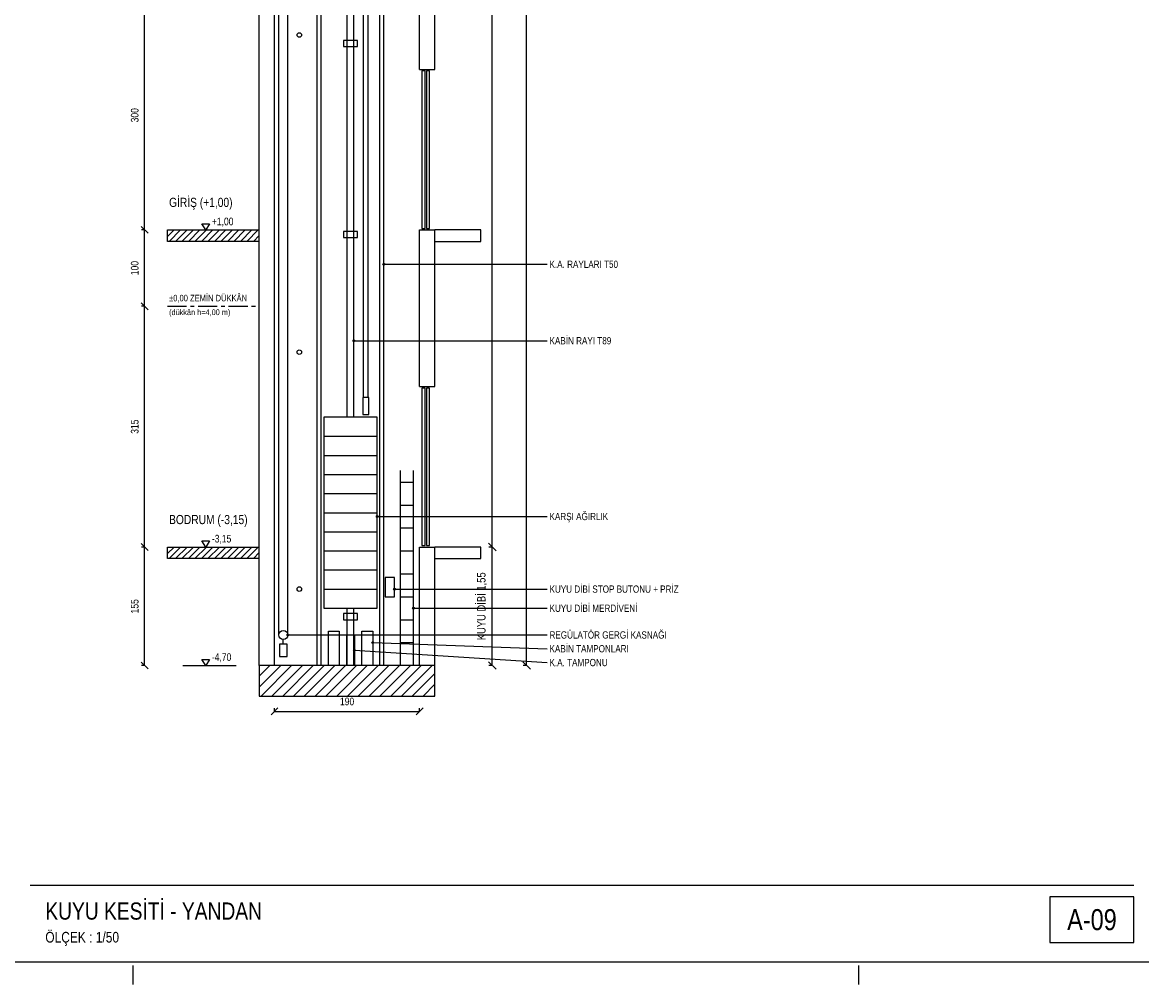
# Model space of a CAD drawing. Header units: centimetres. Extents: x 0 to 14570, y -30 to 2970.
# Tile 18 of 32: x 9455 to 10920, y -30 to 1229. Entities that reach past the tile are written whole.
import ezdxf
from ezdxf.enums import TextEntityAlignment as Align

# ---------------------------------------------------------------- set-up
doc = ezdxf.new("R2010")
doc.units = ezdxf.units.CM
doc.linetypes.add('CENTER', pattern=[40, 25, -5, 5, -5])
for name, color, linetype in [('ASN-ANTET', 4, 'CONTINUOUS'), ('ASN-BASLIK', 5, 'CONTINUOUS'), ('ASN-CERCEVE', 7, 'CONTINUOUS'), ('ASN-DUVAR', 7, 'CONTINUOUS'), ('ASN-EKSEN', 8, 'CENTER'), ('ASN-ELEKTRIK', 3, 'CONTINUOUS'), ('ASN-HALAT', 6, 'CONTINUOUS'), ('ASN-KA', 30, 'CONTINUOUS'), ('ASN-KAPI', 3, 'CONTINUOUS'), ('ASN-KOT', 2, 'CONTINUOUS'), ('ASN-MOTOR', 6, 'CONTINUOUS'), ('ASN-OLCU', 3, 'CONTINUOUS'), ('ASN-RAY', 1, 'CONTINUOUS'), ('ASN-TARAMA', 8, 'CONTINUOUS'), ('ASN-YAZI', 4, 'CONTINUOUS'), ('ASN-YUK', 1, 'CONTINUOUS')]:
    doc.layers.add(name, color=color, linetype=linetype)
doc.styles.get("Standard").update_dxf_attribs({"font": 'arial.ttf', "width": 0.8})

msp = doc.modelspace()

# ---------------------------------------------------------------- linework, layer by layer
at = {"layer": 'ASN-ANTET'}
msp.add_line((9465, 100), (10910, 100), dxfattribs=at)
msp.add_lwpolyline([(10800, 25), (10910, 25), (10910, 85), (10800, 85)], close=True, dxfattribs=at)
at = {"layer": 'ASN-CERCEVE'}
for points in [[(0, 0), (14570, 0), (14570, 2970), (0, 2970)], [(100, 0), (14545, 0), (14545, 2970), (100, 2970)]]:
    msp.add_lwpolyline(points, close=True, dxfattribs=at)
at = {"layer": 'ASN-DUVAR'}
for p, q in [((9765, 387.5), (9765, 2602.5)), ((9785, 387.5), (9785, 2602.5)), ((9975, 1167.5), (9975, 1257.5)), ((9995, 1167.5), (9995, 1257.5)), ((9975, 1167.5), (9995, 1167.5)), ((9975, 752.5), (9975, 957.5)), ((9975, 957.5), (9995, 957.5)), ((9995, 752.5), (9995, 957.5)), ((9975, 752.5), (9995, 752.5)), ((9975, 387.5), (9975, 542.5)), ((9975, 542.5), (9995, 542.5)), ((9995, 387.5), (9995, 542.5))]:
    msp.add_line(p, q, dxfattribs=at)
for points in [[(9765, 942.5), (9645, 942.5), (9645, 957.5), (9765, 957.5)], [(9995, 942.5), (10055, 942.5), (10055, 957.5), (9995, 957.5)], [(9765, 527.5), (9645, 527.5), (9645, 542.5), (9765, 542.5)], [(9995, 527.5), (10055, 527.5), (10055, 542.5), (9995, 542.5)]]:
    msp.add_lwpolyline(points, dxfattribs=at)
msp.add_lwpolyline([(9765, 347.5), (9995, 347.5), (9995, 387.5), (9765, 387.5)], close=True, dxfattribs=at)
at = {"layer": 'ASN-EKSEN'}
for p, q in [((9645, 857.5), (9760, 857.5)), ((9600, -30), (9600, -5)), ((10550, -30), (10550, -5))]:
    msp.add_line(p, q, dxfattribs=at)
at = {"layer": 'ASN-ELEKTRIK'}
msp.add_lwpolyline([(9930, 477.5), (9942, 477.5), (9942, 502.5), (9930, 502.5)], close=True, dxfattribs=at)
at = {"layer": 'ASN-HALAT'}
for p, q in [((9790.5, 427.5), (9790.5, 2547.5)), ((9802.5, 427.5), (9802.5, 2547.5)), ((9901.5, 738.1), (9901.5, 2113.9)), ((9907.5, 738.1), (9907.5, 2113.9))]:
    msp.add_line(p, q, dxfattribs=at)
at = {"layer": 'ASN-KA'}
for p, q in [((9849.5, 687.5), (9919.5, 687.5)), ((9849.5, 662.5), (9919.5, 662.5)), ((9849.5, 637.5), (9919.5, 637.5)), ((9849.5, 612.5), (9919.5, 612.5)), ((9849.5, 587.5), (9919.5, 587.5)), ((9849.5, 562.5), (9919.5, 562.5)), ((9849.5, 537.5), (9919.5, 537.5)), ((9849.5, 512.5), (9919.5, 512.5)), ((9849.5, 487.5), (9919.5, 487.5))]:
    msp.add_line(p, q, dxfattribs=at)
msp.add_lwpolyline([(9849.5, 462.5), (9919.5, 462.5), (9919.5, 712.5), (9849.5, 712.5)], close=True, dxfattribs=at)
at = {"layer": 'ASN-KAPI'}
for p, q in [((9950, 387.5), (9950, 642.5)), ((9967, 387.5), (9967, 642.5)), ((9950, 627.5), (9967, 627.5)), ((9950, 597.5), (9967, 597.5)), ((9950, 567.5), (9967, 567.5)), ((9950, 537.5), (9967, 537.5)), ((9950, 507.5), (9967, 507.5)), ((9950, 477.5), (9967, 477.5)), ((9950, 447.5), (9967, 447.5)), ((9950, 417.5), (9967, 417.5))]:
    msp.add_line(p, q, dxfattribs=at)
for points in [[(9978, 959.5), (9982, 959.5), (9982, 1165.5), (9978, 1165.5)], [(9984, 959.5), (9988, 959.5), (9988, 1165.5), (9984, 1165.5)], [(9978, 544.5), (9982, 544.5), (9982, 750.5), (9978, 750.5)], [(9984, 544.5), (9988, 544.5), (9988, 750.5), (9984, 750.5)]]:
    msp.add_lwpolyline(points, close=True, dxfattribs=at)
at = {"layer": 'ASN-KOT'}
for p, q in [((9665, 957.5), (9735, 957.5)), ((9665, 542.5), (9735, 542.5)), ((9665, 387.5), (9735, 387.5))]:
    msp.add_line(p, q, dxfattribs=at)
for points in [[(9695, 957.5), (9690, 965.5), (9700, 965.5)], [(9695, 542.5), (9690, 550.5), (9700, 550.5)], [(9695, 387.5), (9690, 395.5), (9700, 395.5)]]:
    msp.add_lwpolyline(points, close=True, dxfattribs=at)
at = {"layer": 'ASN-MOTOR'}
msp.add_line((9796.5, 415.5), (9796.5, 421.5), dxfattribs=at)
for points in [[(9900.5, 716.1), (9908.5, 716.1), (9908.5, 738.1), (9900.5, 738.1)], [(9791.5, 399.5), (9801.5, 399.5), (9801.5, 415.5), (9791.5, 415.5)]]:
    msp.add_lwpolyline(points, close=True, dxfattribs=at)
for centre, radius in [((9817.5, 1212.5), 3), ((9817.5, 797.5), 3), ((9817.5, 487.5), 3), ((9796.5, 427.5), 6)]:
    msp.add_circle(centre, radius, dxfattribs=at)
at = {"layer": 'ASN-OLCU'}
for p, q in [((10115, 387.5), (10115, 2602.5)), ((10070, 542.5), (10070, 2157.5)), ((9615, 957.5), (9615, 1257.5)), ((9619.5, 953), (9610.5, 962)), ((9619.5, 953), (9610.5, 962)), ((9615, 957.5), (9611, 957.5)), ((9615, 957.5), (9611, 957.5)), ((9615, 857.5), (9615, 957.5)), ((9619.5, 853), (9610.5, 862)), ((9619.5, 853), (9610.5, 862)), ((9615, 857.5), (9611, 857.5)), ((9615, 857.5), (9611, 857.5)), ((9615, 542.5), (9615, 857.5)), ((9619.5, 538), (9610.5, 547)), ((9619.5, 538), (9610.5, 547)), ((9615, 542.5), (9611, 542.5)), ((9615, 542.5), (9611, 542.5)), ((9615, 387.5), (9615, 542.5)), ((10075, 537.6), (10065, 547.5)), ((10075, 537.6), (10065, 547.5)), ((10070, 542.5), (10065.6, 542.5)), ((10070, 542.5), (10065.6, 542.5)), ((10070, 387.5), (10070, 542.5)), ((9619.5, 383), (9610.5, 392)), ((9615, 387.5), (9611, 387.5)), ((10075, 382.6), (10065, 392.5)), ((10070, 387.5), (10065.6, 387.5)), ((10120, 382.6), (10110, 392.5)), ((10115, 387.5), (10110.6, 387.5)), ((9780.5, 323), (9789.5, 332)), ((9785, 327.5), (9785, 331.5)), ((9785, 327.5), (9975, 327.5)), ((9970.5, 323), (9979.5, 332)), ((9975, 327.5), (9975, 331.5))]:
    msp.add_line(p, q, dxfattribs=at)
at = {"layer": 'ASN-RAY'}
for p, q in [((9841, 387.5), (9841, 2137.5)), ((9846, 387.5), (9846, 2137.5)), ((9880, 712.5), (9880, 2137.5)), ((9889, 712.5), (9889, 2137.5)), ((9923, 387.5), (9923, 2137.5)), ((9928, 387.5), (9928, 2137.5)), ((9880, 387.5), (9880, 462.5)), ((9889, 387.5), (9889, 462.5))]:
    msp.add_line(p, q, dxfattribs=at)
for points in [[(9875.5, 1197.5), (9893.5, 1197.5), (9893.5, 1205.5), (9875.5, 1205.5)], [(9875.5, 947.5), (9893.5, 947.5), (9893.5, 955.5), (9875.5, 955.5)], [(9875.5, 447.5), (9893.5, 447.5), (9893.5, 455.5), (9875.5, 455.5)]]:
    msp.add_lwpolyline(points, close=True, dxfattribs=at)
at = {"layer": 'ASN-TARAMA'}
for p, q in [((9645, 949), (9653.5, 957.5)), ((9647, 942.5), (9662, 957.5)), ((9655.5, 942.5), (9670.5, 957.5)), ((9663.9, 942.5), (9678.9, 957.5)), ((9672.4, 942.5), (9687.4, 957.5)), ((9680.9, 942.5), (9695.9, 957.5)), ((9689.4, 942.5), (9704.4, 957.5)), ((9697.9, 942.5), (9712.9, 957.5)), ((9706.4, 942.5), (9721.4, 957.5)), ((9714.9, 942.5), (9729.9, 957.5)), ((9723.3, 942.5), (9738.3, 957.5)), ((9731.8, 942.5), (9746.8, 957.5)), ((9740.3, 942.5), (9755.3, 957.5)), ((9748.8, 942.5), (9763.8, 957.5)), ((9757.3, 942.5), (9765, 950.2)), ((9645, 534), (9653.5, 542.5)), ((9647, 527.5), (9662, 542.5)), ((9655.5, 527.5), (9670.5, 542.5)), ((9663.9, 527.5), (9678.9, 542.5)), ((9672.4, 527.5), (9687.4, 542.5)), ((9680.9, 527.5), (9695.9, 542.5)), ((9689.4, 527.5), (9704.4, 542.5)), ((9697.9, 527.5), (9712.9, 542.5)), ((9706.4, 527.5), (9721.4, 542.5)), ((9714.9, 527.5), (9729.9, 542.5)), ((9723.3, 527.5), (9738.3, 542.5)), ((9731.8, 527.5), (9746.8, 542.5)), ((9740.3, 527.5), (9755.3, 542.5)), ((9748.8, 527.5), (9763.8, 542.5)), ((9757.3, 527.5), (9765, 535.2)), ((9765, 373.4), (9779.1, 387.5)), ((9765, 359.2), (9793.3, 387.5)), ((9767.4, 347.5), (9807.4, 387.5)), ((9781.6, 347.5), (9821.6, 387.5)), ((9795.7, 347.5), (9835.7, 387.5)), ((9809.9, 347.5), (9849.9, 387.5)), ((9824, 347.5), (9864, 387.5)), ((9838.1, 347.5), (9878.1, 387.5)), ((9852.3, 347.5), (9892.3, 387.5)), ((9866.4, 347.5), (9906.4, 387.5)), ((9880.6, 347.5), (9920.6, 387.5)), ((9894.7, 347.5), (9934.7, 387.5)), ((9908.8, 347.5), (9948.8, 387.5)), ((9923, 347.5), (9963, 387.5)), ((9937.1, 347.5), (9977.1, 387.5)), ((9951.3, 347.5), (9991.3, 387.5)), ((9965.4, 347.5), (9995, 377.1)), ((9979.6, 347.5), (9995, 362.9)), ((9993.7, 347.5), (9995, 348.8))]:
    msp.add_line(p, q, dxfattribs=at)
at = {"layer": 'ASN-YAZI'}
for p, q in [((9928, 912.5), (10142, 912.5)), ((9889, 812.5), (10142, 812.5)), ((9919.5, 582.5), (10142, 582.5)), ((9942, 487.5), (10142, 487.5)), ((9967, 462.5), (10142, 462.5)), ((9802.5, 427.5), (10142, 427.5)), ((9913.5, 417.5), (10142, 409.5)), ((9889.5, 407.5), (10142, 391.4))]:
    msp.add_line(p, q, dxfattribs=at)
for centre in [(9928, 912.5), (9889, 812.5), (9919.5, 582.5), (9942, 487.5), (9967, 462.5), (9802.5, 427.5), (9913.5, 417.5), (9889.5, 407.5)]:
    msp.add_circle(centre, 1.2, dxfattribs=at)
at = {"layer": 'ASN-YUK'}
for points in [[(9855.5, 387.5), (9855.5, 432.5), (9869.5, 432.5), (9869.5, 387.5)], [(9879.5, 387.5), (9879.5, 427.5), (9889.5, 427.5), (9889.5, 387.5)], [(9899.5, 387.5), (9899.5, 432.5), (9913.5, 432.5), (9913.5, 387.5)]]:
    msp.add_lwpolyline(points, dxfattribs=at)

# ---------------------------------------------------------------- texts
at = {"layer": 'ASN-ANTET', "width": 0.8}
msp.add_text('A-09', height=27.5, dxfattribs=at).set_placement((10855, 55), align=Align.MIDDLE_CENTER)
msp.add_text('ÖLÇEK : 1/50', height=14, dxfattribs=at).set_placement((9485, 25))
at = {"layer": 'ASN-BASLIK', "width": 0.8}
for s, height, p in [('GİRİŞ (+1,00)', 12, (9647, 987.5)), ('BODRUM (-3,15)', 12, (9647, 572.5)), ('KUYU KESİTİ - YANDAN', 22.5, (9485, 55))]:
    msp.add_text(s, height=height, dxfattribs=at).set_placement(p)
at = {"layer": 'ASN-KOT', "width": 0.8}
for s, height, p in [('+1,00', 10, (9703, 960.5)), ('%%p0,00 ZEMİN DÜKKÂN', 8.5, (9647, 861.5)), ('-3,15', 10, (9703, 545.5)), ('-4,70', 10, (9703, 390.5))]:
    msp.add_text(s, height=height, dxfattribs=at).set_placement(p, align=Align.BOTTOM_LEFT)
msp.add_text('(dükkân h=4,00 m)', height=7.5, dxfattribs=at).set_placement((9647, 853.5), align=Align.TOP_LEFT)
at = {"layer": 'ASN-OLCU', "width": 0.8}
for s, height, p in [('300', 10, (9610, 1107.5)), ('100', 10, (9610, 907.5)), ('315', 10, (9610, 700)), ('KUYU DİBİ 1,55', 11, (10064.5, 465)), ('155', 10, (9610, 465))]:
    msp.add_text(s, height=height, rotation=90, dxfattribs=at).set_placement(p, align=Align.BOTTOM_CENTER)
msp.add_text('190', height=10, dxfattribs=at).set_placement((9880, 332.5), align=Align.BOTTOM_CENTER)
at = {"layer": 'ASN-YAZI', "width": 0.8}
for s, p in [('K.A. RAYLARI T50', (10145, 912.5)), ('KABİN RAYI T89', (10145, 812.5)), ('KARŞI AĞIRLIK', (10145, 582.5)), ('KUYU DİBİ STOP BUTONU + PRİZ', (10145, 487.5)), ('KUYU DİBİ MERDİVENİ', (10145, 462.5)), ('REGÜLATÖR GERGİ KASNAĞI', (10145, 427.5)), ('KABİN TAMPONLARI', (10145, 409.5)), ('K.A. TAMPONU', (10145, 391.4))]:
    msp.add_text(s, height=9.5, dxfattribs=at).set_placement(p, align=Align.MIDDLE_LEFT)

doc.saveas('drawing.dxf')
